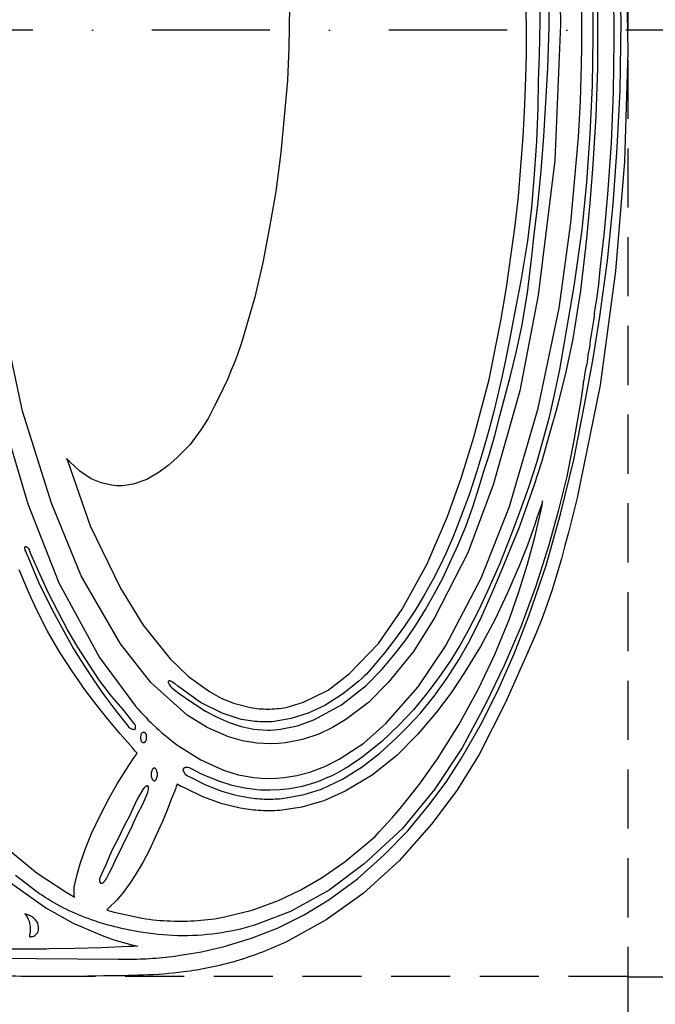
# Model space of a CAD drawing. Header units: millimetres. Extents: x -375 to 430, y -505 to 375.
# Tile 4 of 8: x 22 to 156, y -206 to 2. Entities that reach past the tile are written whole.
import ezdxf

# ---------------------------------------------------------------- set-up
doc = ezdxf.new("R2010")
doc.units = ezdxf.units.MM
doc.header["$LTSCALE"] = 5
doc.linetypes.add('ČERCHOVANÁX2', pattern=[2, 1, -0.5, 0, -0.5])
doc.linetypes.add('ČÁRKOVANÁX2', pattern=[1.5, 1, -0.5])
doc.layers.add('Kóty', color=2, linetype='Continuous')
doc.layers.add('Značka', color=7, linetype='Continuous')
doc.styles.get("Standard").update_dxf_attribs({"font": 'romand.shx', "height": 25})
doc.dimstyles.get("Standard").update_dxf_attribs({"dimtxt": 25, "dimasz": 30, "dimexe": 0.18, "dimexo": 0.0625, "dimgap": 12.5, "dimtad": 1, "dimdec": 0, "dimzin": 0, "dimdsep": 46, "dimtxsty": 'Standard', "dimcen": 0.09, "dimadec": 0, "dimazin": 0, "dimtfac": 1, "dimtdec": 0, "dimtofl": 0, "dimtmove": 0, "dimatfit": 3, "dimfxl": 1, "dimtolj": 1, "dimtzin": 0, "dimarcsym": 0})

# ---------------------------------------------------------------- blocks, each defined once
blk = doc.blocks.new('*D2')
at = {"layer": 'Defpoints', "color": 0, "transparency": 16777216}
for p in [(-150, -200), (150, -200), (150, -425.03)]:
    blk.add_point(p, dxfattribs=at)
at = {"layer": 'Kóty', "color": 0, "lineweight": -2, "transparency": 16777216}
for p, q in [((-150, -200.06), (-150, -425.21)), ((150, -200.06), (150, -425.21)), ((-120, -425.03), (120, -425.03))]:
    blk.add_line(p, q, dxfattribs=at)
at = {"layer": 'Kóty', "color": 0, "transparency": 16777216}
for points in [[(-120, -420.03), (-120, -430.03), (-150, -425.03)], [(120, -420.03), (120, -430.03), (150, -425.03)]]:
    blk.add_solid(points, dxfattribs=at)
at = {"layer": 'Kóty', "color": 0, "transparency": 16777216, "insert": (0, -400.03), "char_height": 25, "attachment_point": 5}
blk.add_mtext('\\A1;300', dxfattribs=at)
blk = doc.blocks.new('*D3')
at = {"layer": 'Defpoints', "color": 0, "transparency": 16777216}
for p in [(150, 200), (425, 200), (150, -200.0625)]:
    blk.add_point(p, dxfattribs=at)
at = {"layer": 'Kóty', "color": 0, "lineweight": -2, "transparency": 16777216}
for p, q in [((150.0625, 200), (425.18, 200)), ((425, -170.0625), (425, 170)), ((150.0625, -200.0625), (425.18, -200.0625))]:
    blk.add_line(p, q, dxfattribs=at)
at = {"layer": 'Kóty', "color": 0, "transparency": 16777216}
for points in [[(420, 170), (430, 170), (425, 200)], [(420, -170.0625), (430, -170.0625), (425, -200.0625)]]:
    blk.add_solid(points, dxfattribs=at)
at = {"layer": 'Kóty', "color": 0, "transparency": 16777216, "insert": (400, -0.03125), "char_height": 25, "attachment_point": 5, "rotation": 90}
blk.add_mtext('\\A1;400', dxfattribs=at)
blk = doc.blocks.new('*D4')
at = {"layer": 'Defpoints', "color": 0, "transparency": 16777216}
for p in [(-350.05, 0), (350, -4.58), (350, -500.03)]:
    blk.add_point(p, dxfattribs=at)
at = {"layer": 'Kóty', "color": 0, "lineweight": -2, "transparency": 16777216}
for p, q in [((-350.05, -0.06), (-350.05, -500.21)), ((350, -4.64), (350, -500.21)), ((-320.05, -500.03), (320, -500.03))]:
    blk.add_line(p, q, dxfattribs=at)
at = {"layer": 'Kóty', "color": 0, "transparency": 16777216}
for points in [[(-320.05, -495.03), (-320.05, -505.03), (-350.05, -500.03)], [(320, -495.03), (320, -505.03), (350, -500.03)]]:
    blk.add_solid(points, dxfattribs=at)
at = {"layer": 'Kóty', "color": 0, "transparency": 16777216, "insert": (-0.03, -475.03), "char_height": 25, "attachment_point": 5}
blk.add_mtext('\\A1;700', dxfattribs=at)

msp = doc.modelspace()

# ---------------------------------------------------------------- linework, layer by layer
at = {"layer": 'Značka', "color": 6, "linetype": 'ČERCHOVANÁX2', "lineweight": 25, "ltscale": 5}
msp.add_line((375, 0), (-375, 0), dxfattribs=at)
at = {"layer": 'Značka', "color": 6, "linetype": 'ČÁRKOVANÁX2', "ltscale": 2.5}
msp.add_lwpolyline([(-150, -200), (-150, 200), (150, 200), (150, -200), (-150, -200)], dxfattribs=at)
at = {"layer": 'Značka', "color": 5}
for points in [[(78.5, 5.028), (78.4, -3.672), (78.1, -10.615), (77.5, -17.546), (76.7, -25.853), (75.6, -34.126), (74.3, -41.62), (72.9, -49.073), (71.2, -56.416), (69.1, -63.669), (68.4, -66.105), (67.5, -68.52), (66.9, -70.211), (66.2, -71.888), (65.4, -73.833), (64.5, -75.748), (63.6, -77.65), (62.6, -79.54), (61.3, -82.05), (59.8, -84.483), (57.5, -87.599), (54.7, -90.399), (52.9, -91.999), (51, -93.44), (48.4, -94.934), (45.5, -95.917), (43.2, -96.274, -0.0503958), (40.9, -96.184), (38.7, -95.686), (36.6, -94.794), (34.2, -93.212), (32.1, -91.216), (31.7, -90.87), (31.4, -90.52), (31.5, -90.728), (31.6, -90.936), (36.4, -104.753), (42.8, -117.935), (47.6, -125.755), (53.3, -132.867), (57.2, -136.617), (61.6, -139.763), (64.1, -141.145), (66.7, -142.239), (70.3, -143.165, 0.0458028), (73.9, -143.473, 0.0493382), (77.8, -143.124), (81.5, -142.055), (86.7, -139.495), (91.2, -135.988), (97.3, -129.593), (102.3, -122.337), (107.6, -112.779), (111.9, -102.777), (114.9, -94.479), (117.5, -86.044), (120.7, -73.802), (123.2, -61.411), (124.4, -54.404), (125.4, -47.37), (126.2, -41.257), (126.9, -35.131), (127.4, -28.8), (127.9, -22.459), (128.2, -17.255), (128.4, -12.047), (128.6, -5.391), (128.6, 1.268), (127.7, 28.529)], [(149.6, 20.007), (150, -4.553), (149.3, -27.759), (147.4, -50.909), (144.2, -75.039), (139.3, -98.858), (138.4, -102.516), (137.5, -106.163), (136.7, -108.946), (136, -111.721), (135, -114.999), (134, -118.261), (133, -121.295), (131.9, -124.295), (130.6, -127.557), (129.2, -130.791), (124.2, -142.087), (118.6, -153.057), (113.9, -160.655), (108.5, -167.832), (101.7, -175.537), (94.1, -182.428), (86.3, -188.054), (77.9, -192.652, -0.0395568), (67.2, -196.739, -0.0423976), (56.1, -199.033, -0.0242105), (47.7, -199.717, -0.006638), (39.2, -199.881), (32.5, -199.963, -0.0034113), (25.9, -200, -0.0061544), (17.6, -199.891, -0.0057686)], [(149.6, 20.007), (150, -4.553), (149.3, -27.759), (147.4, -50.909), (144.2, -75.039), (139.3, -98.858), (138.4, -102.516), (137.5, -106.163), (136.7, -108.946), (136, -111.721), (135, -114.999), (134, -118.261), (133, -121.295), (131.9, -124.295), (130.6, -127.557), (129.2, -130.791), (124.2, -142.087), (118.6, -153.057), (113.9, -160.655), (108.5, -167.832), (101.7, -175.537), (94.1, -182.428), (86.3, -188.054), (77.9, -192.652, -0.0395568), (67.2, -196.739, -0.0423976), (56.1, -199.033, -0.0242105), (47.7, -199.717, -0.006638), (39.2, -199.881), (32.5, -199.963, -0.0034113), (25.9, -200, -0.0061544), (17.6, -199.891, -0.0057686)], [(-0.9, -195.983), (42.3, -196.359), (43.3, -196.36), (44.2, -196.356, 0.0153914), (49.6, -196.146, 0.0170454), (55, -195.586), (59.9, -194.796), (64.7, -193.687), (70.5, -191.926), (76.1, -189.679), (81.6, -186.986), (86.8, -183.827), (92.9, -179.35), (98.5, -174.313), (103.5, -169.215), (108, -163.758), (111.6, -158.904), (114.9, -153.857), (118.9, -146.908), (122.5, -139.737), (126, -131.831), (129.1, -123.764), (132.8, -113.105), (135.8, -102.28), (138.6, -90.78), (140.9, -79.184), (142.6, -69.849), (144.1, -60.482), (145.7, -48.663), (146.9, -36.801), (147.8, -24.793), (148.4, -12.76), (148.6, 1.928), (148.2, 16.604)], [(142.6, 6.928), (142.6, -1.418), (142.5, -11.708), (142, -21.991), (141.3, -32.121), (140.3, -42.221), (138.6, -54.138), (136.6, -66.002), (135.6, -71.709), (134.4, -77.388), (133.4, -81.773), (132.2, -86.131), (130.7, -91.42), (129, -96.664), (127.2, -101.757), (125.3, -106.806), (123, -112.712), (120.4, -118.546), (118.4, -122.763), (116.3, -126.898), (114.5, -130.042), (112.6, -133.115), (110.1, -136.775), (107.5, -140.293), (104.7, -143.607), (101.7, -146.786), (98, -150.408), (93.9, -153.639), (92.9, -154.336), (91.9, -155.006), (91.1, -155.514), (90.3, -156.007), (89.3, -156.587), (88.3, -157.138), (87.3, -157.645), (86.2, -158.117), (85, -158.624), (83.8, -159.076), (81.2, -159.829), (78.6, -160.334), (76.5, -160.574), (74.4, -160.653, -0.0234), (71.7, -160.546), (69.1, -160.196), (66.4, -159.615), (63.8, -158.805), (61.8, -158.034), (59.8, -157.148), (59, -156.754), (58.2, -156.341), (57.8, -156.125), (57.4, -155.906), (57.3, -155.894), (57.3, -155.883), (57, -155.844), (56.8, -155.829, 0.020707), (56.7, -155.832), (56.5, -155.848), (56.4, -155.872), (56.3, -155.911), (56.2, -155.948), (56.2, -155.994), (56.1, -156.045), (56.1, -156.103), (56.1, -156.168), (56, -156.237), (56, -156.317), (56, -156.398), (56.1, -156.52), (56.1, -156.638), (56.2, -156.795), (56.3, -156.945), (56.3, -157.04), (56.4, -157.133), (56.4, -157.184), (56.5, -157.235), (57, -157.571), (57.6, -157.903), (60.8, -159.526), (64.2, -160.825), (67.2, -161.697), (70.3, -162.251, 0.0326986), (74.1, -162.514, 0.0337753), (77.8, -162.274), (81.6, -161.57), (85.3, -160.391), (89.7, -158.324), (93.9, -155.694), (97.6, -152.823), (101.1, -149.663), (103.7, -147.051), (106.2, -144.318), (109.1, -140.744), (111.8, -137), (114.3, -133.068), (116.6, -129.002), (119.2, -123.826), (121.5, -118.546), (123.5, -113.936), (125.4, -109.294), (127, -105.386), (128.4, -101.45), (130.2, -96.255), (131.9, -91.02), (133.5, -85.437), (135.1, -79.82), (136.9, -72.561), (138.5, -65.243), (140.1, -55.016), (141.3, -44.713), (142.1, -36.545), (142.7, -28.37), (143.3, -18.2), (143.7, -8.019), (143.7, 2.123), (143.7, 12.274)], [(147, 8.957), (147.1, -2.079), (146.9, -13.116), (146.5, -23.915), (145.7, -34.698), (145, -42.644), (144.1, -50.573), (143.8, -53.715), (143.4, -56.853), (143.1, -58.416), (142.9, -59.978), (142.9, -60.209), (142.9, -60.441), (142.7, -61.755), (142.5, -63.068), (142.3, -64.301), (142.1, -65.534), (141.9, -67.072), (141.6, -68.609), (141.4, -70.141), (141.1, -71.672), (140.9, -72.818), (140.7, -73.963), (140.6, -74.42), (140.6, -74.877), (140.5, -75.105), (140.5, -75.334), (140.3, -76.792), (140.1, -78.249), (138.7, -86.323), (137.1, -94.343), (135.3, -101.627), (133.3, -108.845), (130.6, -117.541), (127.4, -126.084), (123.9, -134.281), (120, -142.321), (115, -151.64), (109.2, -160.475), (102.3, -168.804), (94.3, -176.188), (86.9, -181.748), (78.7, -186.242), (71.1, -189.175, -0.0412812), (63.2, -190.889, -0.0424468), (54.9, -191.373, -0.0372887), (46.6, -190.528, -0.0517846), (35.3, -187.514, -0.0619638), (25.1, -182.094), (20.6, -178.67)], [(54.3, -138.09), (54.2, -138.031), (54.1, -137.973), (53.9, -137.832), (53.7, -137.703), (53.6, -137.627), (53.4, -137.563), (53.3, -137.527), (53.2, -137.507), (53.2, -137.505), (53.1, -137.513), (53.1, -137.522), (53, -137.536), (53, -137.554), (53, -137.577), (53, -137.603), (52.9, -137.632), (52.9, -137.666), (52.9, -137.702), (52.9, -137.764), (52.9, -137.827), (52.9, -137.933), (53, -138.035), (53.1, -138.262), (53.2, -138.473), (53.4, -138.712), (53.6, -138.934), (53.8, -139.047), (53.9, -139.155), (53.9, -139.21), (54, -139.265), (54.5, -139.641), (55, -140.015), (57.9, -142.035), (60.8, -143.891), (63.2, -145.212), (65.8, -146.318), (68.3, -147.169), (71, -147.709), (73.8, -147.928, 0.0354945), (76.6, -147.749), (80.2, -146.996), (83.7, -145.729), (89.5, -142.617), (94.7, -138.516), (98.1, -135.041), (101.2, -131.284), (103.3, -128.549), (105.2, -125.74), (107.3, -122.447), (109.2, -119.045), (110.9, -115.812), (112.4, -112.541), (114.2, -108.737), (115.8, -104.872), (117.3, -100.714), (118.6, -96.499), (119.6, -93.173), (120.7, -89.846), (121.9, -85.685), (123, -81.505), (124.1, -77.286), (125.2, -73.059), (126.5, -67.872), (127.6, -62.652), (128.8, -55.542), (129.7, -48.385), (130.3, -42.646), (131, -36.907), (131.7, -29.707), (132.3, -22.495), (132.7, -15.269), (133.1, -8.036), (133.4, 0.655), (133.4, 9.348)], [(131.5, 8.824), (131.4, 1.811), (131.3, -5.202), (131.1, -10.817), (131, -16.43), (130.7, -23.453), (130.2, -30.471), (129.7, -37.506), (128.8, -44.51), (127.4, -52.945), (125.8, -61.349), (125, -65.541), (124.2, -69.726), (123.5, -73.084), (122.7, -76.431), (121.7, -80.629), (120.6, -84.806), (119.4, -89), (118.1, -93.169), (116.5, -98.207), (114.6, -103.192), (113.2, -106.853), (111.6, -110.463), (110.3, -113.272), (108.9, -116.039), (107, -119.423), (105, -122.728), (102.8, -125.988), (100.5, -129.151), (98.7, -131.51), (96.8, -133.808), (96, -134.729), (95.2, -135.639), (94.8, -136.095), (94.3, -136.549), (93.8, -137.054), (93.2, -137.555), (89.7, -140.334), (86, -142.703), (82.5, -144.358), (78.9, -145.508), (75.3, -146.11, -0.0420868), (71.7, -146.121, -0.0426799), (67.9, -145.544), (64.3, -144.376), (59.7, -142.101), (55.6, -139.133), (54.9, -138.615), (54.3, -138.09)], [(17, -79.405), (23.2, -100.117), (29.8, -116.808), (38.4, -132.599), (46, -142.887, 0.0616951), (55.3, -151.398), (59.8, -154.233), (64.6, -156.405), (67.7, -157.377), (71, -157.938), (72.6, -158.066), (74.2, -158.132), (75.8, -158.064), (77.4, -157.94), (80.1, -157.501), (82.8, -156.785), (86, -155.593), (89, -154.077), (94.2, -150.655), (98.9, -146.536), (105.7, -138.792), (111.5, -130.199), (119, -115.796), (125, -100.644), (131.1, -79.924), (135.5, -58.747), (138, -40.744), (139.6, -22.633), (140, -14.995), (140.2, -7.351), (140.3, -3.459), (140.3, 0.434), (140.3, 4.326)], [(39.9, -185.936), (40.7, -186.18), (41.5, -186.417), (47.4, -187.69, 0.0314224), (53.4, -188.256, 0.0309338), (59.1, -188.183, 0.0296469), (64.8, -187.419), (70.6, -185.993), (76.2, -183.907), (80.9, -181.681), (85.4, -179.073), (90.3, -175.675), (94.9, -171.882), (95.8, -171.137), (96.6, -170.386), (97.5, -169.424), (98.4, -168.456), (100.2, -166.494), (101.9, -164.487), (106, -159.366), (109.8, -154.028), (114.3, -146.819), (118.4, -139.327), (121.9, -131.974), (125, -124.435), (127, -118.698), (128.8, -112.88), (130.4, -107.175), (131.7, -101.404), (131.9, -100.452), (132, -99.5), (131.8, -100.326), (131.5, -101.152), (130.9, -102.829), (130.4, -104.501), (128.8, -108.808), (127.1, -113.072), (124.6, -118.897), (121.9, -124.611), (118.9, -130.285), (115.5, -135.784), (112.7, -140.019), (109.6, -144.105), (105.6, -148.883), (101.2, -153.285), (96, -157.441), (90.3, -160.849), (85.8, -162.84), (81.1, -164.209), (76.5, -164.898, -0.0380377), (71.9, -164.89, -0.030109), (68.1, -164.412), (64.3, -163.507), (60.2, -162.052), (56.3, -160.155), (55.5, -159.762), (54.8, -159.362), (54.6, -159.873), (54.4, -160.384), (54, -161.392), (53.6, -162.399), (52.7, -164.835), (51.7, -167.257), (50.3, -170.274), (48.9, -173.247), (47.5, -175.938), (45.9, -178.553), (44.7, -180.418), (43.4, -182.212), (42, -183.893), (40.4, -185.441), (40.1, -185.69), (39.9, -185.936)], [(19.4, -180.033), (27, -185.481), (32.8, -188.742), (38.9, -191.353), (41.4, -192.219), (43.9, -192.96), (45.2, -193.288), (46.5, -193.599), (45.5, -193.645), (44.5, -193.69), (38.8, -193.914), (33.1, -194.078), (27.8, -194.179, -0.0030006), (22.5, -194.217, -0.0039483), (15.8, -194.18, -0.0042543)]]:
    msp.add_lwpolyline(points, format="xyb", dxfattribs=at)
for points in [[(135.5, 18.379), (135.8, 1.171), (134.6, -27.519), (131.1, -56.008), (127.2, -76.24), (121.6, -96.082), (116.2, -110.485), (109.2, -124.183), (104.7, -131.283), (99.4, -137.848), (95.2, -142.086), (90.4, -145.708), (87.6, -147.367), (84.7, -148.75), (81.3, -149.936), (77.7, -150.614), (76.2, -150.753), (74.7, -150.834), (73.1, -150.791), (71.6, -150.694), (68.6, -150.205), (65.6, -149.34), (61.1, -147.37), (56.9, -144.756), (49.2, -137.884), (42.8, -129.671), (34.5, -115.319), (28.2, -99.996), (22.1, -80.517), (17.9, -60.583)], [(44.6, -147.368), (44.7, -147.407), (44.7, -147.445), (45, -147.608), (45.3, -147.728), (45.5, -147.762), (45.6, -147.778), (45.7, -147.778), (45.8, -147.766), (45.8, -147.752), (45.9, -147.73), (45.9, -147.702), (45.9, -147.667), (46, -147.628), (46, -147.585), (46, -147.536), (46, -147.485), (46, -147.403), (46, -147.321), (46, -147.199), (46, -147.079), (46, -146.969), (45.9, -146.862), (45.8, -146.678), (45.7, -146.5), (43.4, -143.552), (40.9, -140.764), (38.4, -137.471), (36.1, -133.987), (33.8, -130.394), (31.6, -126.747), (29.6, -122.913), (27.6, -119.003), (25.8, -115.098), (24.1, -111.145), (23.8, -110.502), (23.6, -109.859), (23.6, -109.826), (23.5, -109.794), (23.5, -109.732), (23.5, -109.673), (23.4, -109.553), (23.3, -109.445), (23.1, -109.335), (23, -109.25), (22.9, -109.212), (22.8, -109.194), (22.7, -109.195), (22.7, -109.209), (22.6, -109.226), (22.6, -109.251), (22.6, -109.285), (22.5, -109.324), (22.5, -109.397), (22.5, -109.473), (22.5, -109.58), (22.6, -109.684), (22.6, -109.889), (22.7, -110.086), (22.8, -110.154), (22.8, -110.222), (23, -110.813), (23.3, -111.404), (23.8, -112.581), (24.3, -113.753), (25.5, -116.655), (26.9, -119.528), (28.8, -123.318), (30.8, -127.043), (32.9, -130.755), (35.2, -134.392), (37.1, -137.316), (39.1, -140.188), (41.4, -143.274), (43.8, -146.292), (44.2, -146.831), (44.6, -147.368)], [(33.1, -183.205), (33.1, -183.062), (33, -182.917), (33, -182.741), (33, -182.564), (33, -182.285), (33, -182.007), (33, -181.098), (33.2, -180.195), (33.7, -178.184), (34.3, -176.209), (35.4, -172.96), (36.7, -169.775), (38.5, -165.995), (40.4, -162.299), (42.1, -159.305), (43.9, -156.375), (44.7, -155.179), (45.5, -153.996), (45.9, -153.404), (46.3, -152.813), (45.8, -152.292), (45.4, -151.771), (42.7, -148.742), (40.1, -145.642), (37.7, -142.618), (35.4, -139.524), (32.6, -135.497), (29.9, -131.354), (27.4, -127.015), (25.1, -122.556), (23.5, -119.064), (22, -115.51), (21.4, -114.05)], [(47.7, -150.568), (47.7, -150.566), (47.7, -150.564), (47.8, -150.545), (47.9, -150.51), (48, -150.451), (48.1, -150.375), (48.1, -150.266), (48.2, -150.146), (48.3, -150.001), (48.3, -149.85), (48.3, -149.663), (48.3, -149.474), (48.3, -149.273), (48.3, -149.075), (48.3, -148.927), (48.2, -148.787), (48.1, -148.682), (48.1, -148.585), (48, -148.516), (47.9, -148.46), (47.9, -148.435), (47.8, -148.416), (47.8, -148.403), (47.7, -148.396), (47.7, -148.395), (47.7, -148.395), (47.7, -148.395), (47.7, -148.396), (47.6, -148.399), (47.6, -148.405), (47.5, -148.424), (47.5, -148.451), (47.4, -148.511), (47.3, -148.585), (47.2, -148.693), (47.2, -148.813), (47.1, -148.956), (47.1, -149.105), (47, -149.288), (47, -149.474), (47, -149.68), (47.1, -149.882), (47.1, -150.029), (47.2, -150.17), (47.2, -150.277), (47.3, -150.375), (47.4, -150.435), (47.4, -150.487), (47.5, -150.516), (47.5, -150.538), (47.6, -150.554), (47.7, -150.564), (47.7, -150.566), (47.7, -150.568)], [(49.9, -158.625), (50, -158.625), (50, -158.624), (50, -158.607), (50.1, -158.57), (50.2, -158.5), (50.3, -158.413), (50.4, -158.284), (50.4, -158.145), (50.5, -157.971), (50.5, -157.792), (50.6, -157.694), (50.6, -157.596), (50.6, -157.479), (50.6, -157.362), (50.6, -157.33), (50.6, -157.299), (50.6, -157.265), (50.6, -157.231), (50.6, -157.167), (50.6, -157.103), (50.6, -156.95), (50.5, -156.798), (50.5, -156.618), (50.4, -156.444), (50.4, -156.316), (50.3, -156.195), (50.2, -156.121), (50.2, -156.056), (50.1, -156.017), (50.1, -155.986), (50, -155.97), (50, -155.961), (50, -155.96), (49.9, -155.959), (49.9, -155.96), (49.9, -155.961), (49.9, -155.966), (49.8, -155.974), (49.8, -155.992), (49.7, -156.015), (49.7, -156.085), (49.6, -156.173), (49.5, -156.304), (49.4, -156.444), (49.4, -156.618), (49.3, -156.798), (49.3, -156.897), (49.3, -156.996), (49.3, -157.147), (49.3, -157.299), (49.3, -157.547), (49.3, -157.792), (49.4, -157.971), (49.4, -158.145), (49.5, -158.271), (49.6, -158.39), (49.6, -158.464), (49.7, -158.528), (49.7, -158.568), (49.8, -158.599), (49.9, -158.616), (49.9, -158.624), (49.9, -158.625), (49.9, -158.625)], [(39.8, -179.355), (39.8, -179.268), (39.9, -179.181), (40.5, -178.023), (41.1, -176.848), (41.9, -175.062), (42.8, -173.278), (43.8, -171.153), (44.9, -169.018), (45.7, -167.268), (46.5, -165.531), (47.5, -163.591), (48.4, -161.59), (48.6, -161.036), (48.7, -160.466), (48.7, -160.261), (48.7, -160.056), (48.7, -159.96), (48.7, -159.868), (48.6, -159.832), (48.6, -159.799), (48.6, -159.773), (48.6, -159.75), (48.6, -159.731), (48.5, -159.718), (48.5, -159.71), (48.5, -159.708), (48.4, -159.71), (48.4, -159.716), (48.3, -159.735), (48.3, -159.763), (48.1, -159.824), (48.1, -159.896), (47.9, -160), (47.8, -160.113), (47.5, -160.448), (47.3, -160.807), (46.3, -162.545), (45.5, -164.361), (44.7, -166.131), (43.7, -167.875), (42.9, -169.614), (42, -171.365), (41.2, -172.93), (40.5, -174.504), (39.7, -176.424), (38.8, -178.348), (38.6, -178.839), (38.4, -179.348), (38.4, -179.569), (38.4, -179.792), (38.4, -179.904), (38.4, -180.012), (38.5, -180.077), (38.5, -180.137), (38.5, -180.184), (38.6, -180.223), (38.6, -180.252), (38.7, -180.271), (38.8, -180.279), (38.8, -180.276), (38.9, -180.263), (39, -180.24), (39.1, -180.188), (39.2, -180.122), (39.3, -180.025), (39.4, -179.918), (39.5, -179.715), (39.7, -179.497), (39.7, -179.426), (39.8, -179.355)], [(19.6, -173.553), (25.2, -178.127), (31.3, -182.14), (32.2, -182.676), (33.1, -183.205)], [(23.6, -191.587), (23.7, -191.589), (23.8, -191.589), (24, -191.569), (24.2, -191.521), (24.5, -191.439), (24.7, -191.323), (24.9, -191.145), (25.1, -190.929), (25.3, -190.68), (25.4, -190.407), (25.5, -190.108), (25.5, -189.799), (25.5, -189.467), (25.4, -189.141), (25.3, -188.728), (25.1, -188.346), (24.8, -187.948), (24.4, -187.608), (24, -187.35), (23.6, -187.134), (23.3, -186.991), (23, -186.87), (22.8, -186.813), (22.6, -186.759), (22.7, -186.842), (22.7, -186.926), (23.1, -187.389), (23.3, -187.888), (23.5, -188.334), (23.6, -188.794), (23.7, -189.326), (23.7, -189.863), (23.7, -190.323), (23.7, -190.783), (23.6, -191.145), (23.6, -191.507), (23.6, -191.547), (23.6, -191.587)]]:
    msp.add_lwpolyline(points, dxfattribs=at)

# ---------------------------------------------------------------- dimensions: what is measured, and where the dimension line sits
at = {"layer": 'Kóty'}
dim = msp.add_linear_dim(base=(425, 200), p1=(150, -200.062), p2=(150, 200), angle=90, dimstyle='Standard', dxfattribs=at)
dim.commit()
dim.dimension.update_dxf_attribs({"geometry": '*D3', "text_midpoint": (400, -0.031)})
for base, p1, p2, picture, middle in [((350, -500.029), (-350.054, 0), (350, -4.581), '*D4', (-0.027, -475.029)), ((150, -425.029), (-150, -200), (150, -200), '*D2', (0, -400.029))]:
    dim = msp.add_linear_dim(base=base, p1=p1, p2=p2, dimstyle='Standard', dxfattribs=at)
    dim.commit()
    dim.dimension.update_dxf_attribs({"geometry": picture, "text_midpoint": middle})

doc.saveas('drawing.dxf')
